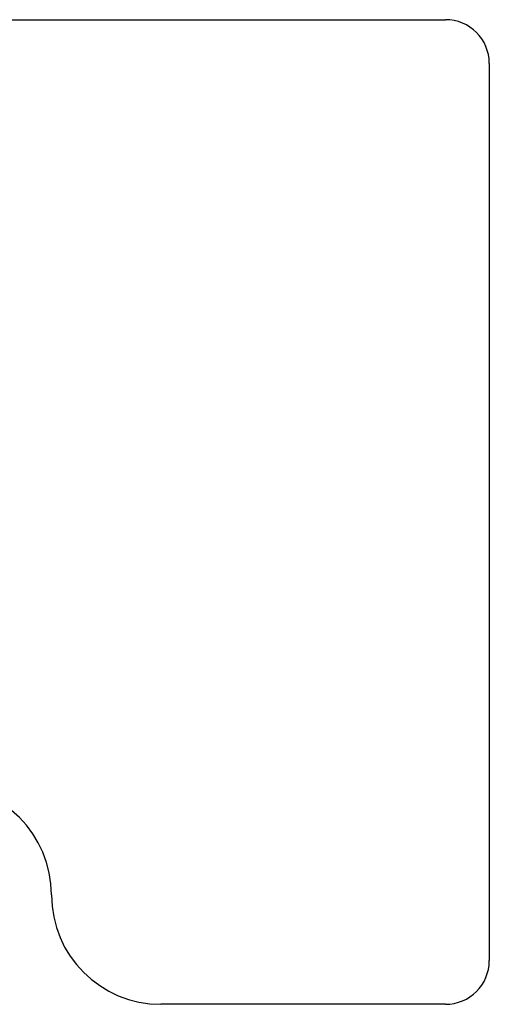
# Model space of a CAD drawing. Header units: metres. Extents: x -1 to 430, y -6 to 34.
# Tile 32 of 68: x 417.847 to 418.061, y 16.13 to 16.58. Entities that reach past the tile are written whole.
import ezdxf

# ---------------------------------------------------------------- set-up
doc = ezdxf.new("R2010")
doc.units = ezdxf.units.M
doc.linetypes.add('CONTINUA', pattern=[0])
doc.layers.add('PA MOBLES', color=7, linetype='CONTINUA', lineweight=25)

msp = doc.modelspace()

# ---------------------------------------------------------------- linework, layer by layer
at = {"layer": 'PA MOBLES', "color": 180, "transparency": 33554687}
for p, q in [((417.7813, 16.57989), (418.0413, 16.57989)), ((418.0613, 16.55989), (418.0613, 16.14989)), ((418.0413, 16.12989), (417.9113, 16.12989))]:
    msp.add_line(p, q, dxfattribs=at)
for centre, radius, start, end in [((418.0413, 16.55989), 0.02, 0, 90), ((417.8113, 16.17989), 0.05, 0, 90), ((417.9113, 16.17989), 0.05, 180, 270), ((418.0413, 16.14989), 0.02, 270, 0)]:
    msp.add_arc(centre, radius, start, end, dxfattribs=at)

doc.saveas('drawing.dxf')
